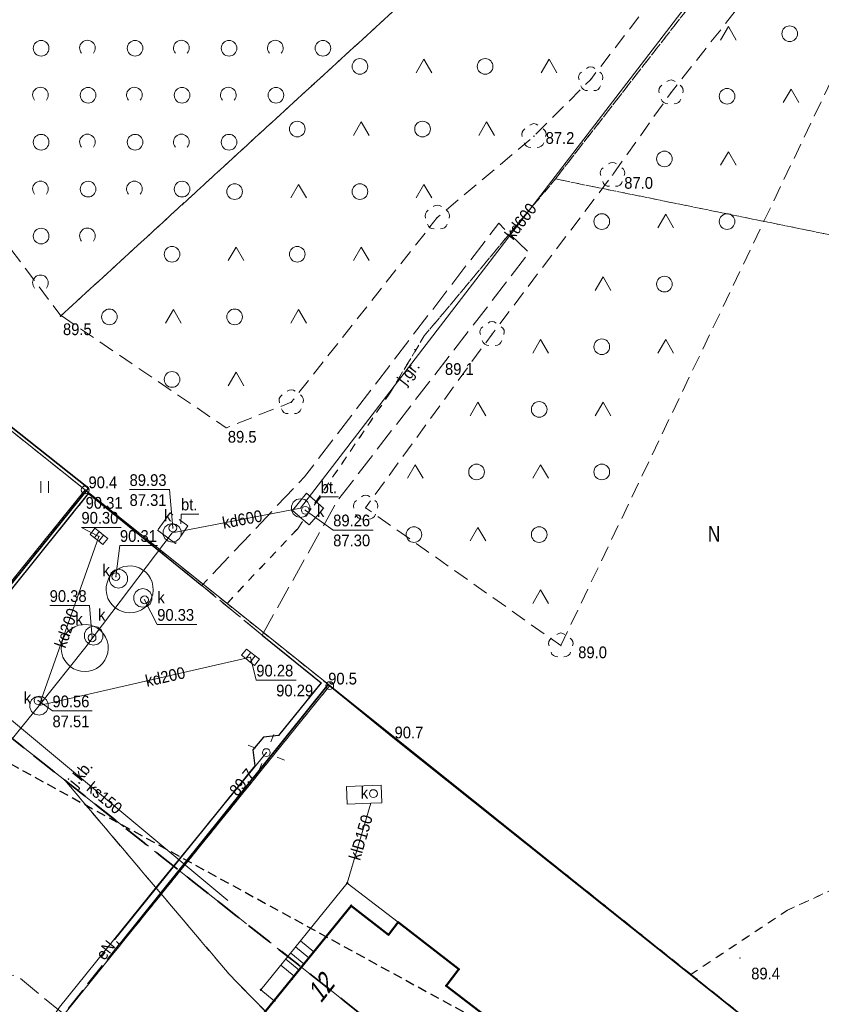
# Model space of a CAD drawing. Header units: metres. Extents: x 6540907 to 6541833, y 5893434 to 5894895.
# Tile 183 of 256: x 6541472 to 6541523, y 5894082 to 5894145. Entities that reach past the tile are written whole.
import ezdxf
from ezdxf.enums import TextEntityAlignment as Align

# ---------------------------------------------------------------- set-up
doc = ezdxf.new("R2010")
doc.units = ezdxf.units.M
doc.header["$MEASUREMENT"] = 0
for name, pattern in [('1.0_0.5', [1.5, 1, -0.5]), ('1.5_0.5', [2, 1.5, -0.5]), ('1.5_1.0', [2.5, 1.5, -1]), ('2', [0.9, 0.6, -0.3]), ('219-500', [0, 0]), ('egkk-500', [2, 1.5, -0.5]), ('egug-500', [1, 0.5, -0.5])]:
    doc.linetypes.add(name, pattern=pattern)
doc.layers.get('0').update_dxf_attribs({"color": 2, "linetype": 'CONTINUOUS', "lineweight": 5})
for name, color, linetype, lineweight in [('140-Punkty robocze', 251, 'CONTINUOUS', 9), ('202-punkt graniczny', 251, 'CONTINUOUS', 9), ('210-oznaczenie konturu użytku gruntowego', 251, 'CONTINUOUS', 9), ('216-obręb ewidencyjny', 251, 'CONTINUOUS', 9), ('217-kontur klasyfikacyjny', 251, 'CONTINUOUS', 9), ('218-kontur użytku gruntowego', 251, 'CONTINUOUS', 9), ('219-działka ewidencyjna', 152, 'CONTINUOUS', 18), ('238-Punkt adresowy budynku', 251, 'CONTINUOUS', 9), ('312-budynek ewidencyjny', 251, 'CONTINUOUS', 9), ('352-schody', 251, 'CONTINUOUS', 9), ('drzewo liściaste', 251, 'CONTINUOUS', 9), ('jezdnia', 251, 'CONTINUOUS', 9), ('jezdnia-Atr17', 251, 'CONTINUOUS', 9), ('komora podziemna', 251, 'CONTINUOUS', 9), ('kratka ściekowa', 251, 'CONTINUOUS', 9), ('krawężnik', 251, 'CONTINUOUS', 9), ('latarnia', 251, 'CONTINUOUS', 9), ('obszar utwardzony', 251, 'CONTINUOUS', 9), ('obszar utwardzony-Atr17', 251, 'CONTINUOUS', 9), ('ogrodzenie trwałe', 251, 'CONTINUOUS', 9), ('pikieta naturalna', 251, 'CONTINUOUS', 9), ('pikieta naturalna-Atr2', 251, 'CONTINUOUS', 9), ('pikieta sztuczna', 251, 'CONTINUOUS', 9), ('pikieta sztuczna-Atr2', 251, 'CONTINUOUS', 9), ('przewód elektroenergetyczny podziemny', 251, 'CONTINUOUS', 9), ('przewód elektroenergetyczny podziemny-Atr1', 251, 'CONTINUOUS', 9), ('przewód kanalizacyjny', 251, 'CONTINUOUS', 9), ('przewód kanalizacyjny-Atr1', 251, 'CONTINUOUS', 9), ('Punkt budynku', 251, 'CONTINUOUS', 9), ('rzędna', 251, 'CONTINUOUS', 9), ('rzędna-Atr2', 251, 'CONTINUOUS', 9), ('rzędna-Atr3', 251, 'CONTINUOUS', 9), ('studnia kanalizacyjna', 251, 'CONTINUOUS', 9), ('studnia kanalizacyjna-Atr17', 251, 'CONTINUOUS', 9), ('teren zalesiony', 251, 'CONTINUOUS', 9), ('trawnik', 251, 'CONTINUOUS', 9), ('właz do komory lub kanału - okrągły', 251, 'CONTINUOUS', 9), ('właz do komory lub kanału - okrągły-Atr17', 251, 'CONTINUOUS', 9), ('zadrzewienie  zakrzewienie', 252, 'CONTINUOUS', 15), ('Zakres', 252, 'CONTINUOUS', 15)]:
    doc.layers.add(name, color=color, linetype=linetype, lineweight=lineweight)
doc.styles.get("Standard").update_dxf_attribs({"font": 'Arial', "width": 0.75})
doc.linetypes.add('902-500', pattern='A,3.75,0,[1,ksztalty.shx,S=0.5,R=0,X=0,Y=0],3.75', length=7.5)

# ---------------------------------------------------------------- blocks, each defined once
blk = doc.blocks.new('PUNKTBUD')
at = {"color": 0}
blk.add_circle((0, 0), 0.045, dxfattribs=at)
blk = doc.blocks.new('202')
at = {"color": 0, "linetype": 'Continuous', "lineweight": 0}
blk.add_circle((0, 0), 0.25, dxfattribs=at)
blk = doc.blocks.new('OTZK3')
at = {"color": 0, "linetype": 'Continuous'}
for p, q in [((-0.5, -0.289), (0, 0.577)), ((0, 0.577), (0.5, -0.289))]:
    blk.add_line(p, q, dxfattribs=at)
blk = doc.blocks.new('OTZK1')
at = {"color": 0, "linetype": 'Continuous'}
blk.add_circle((0, 0), 0.5, dxfattribs=at)
blk = doc.blocks.new('US22')
at = {"color": 0, "linetype": 'Continuous', "lineweight": 13}
blk.add_circle((0, 0), 0.25, dxfattribs=at)
blk = doc.blocks.new('PW01')
at = {"linetype": 'Continuous', "lineweight": 13}
h = blk.add_hatch(color=0, dxfattribs=at)
edge = h.paths.add_edge_path()
edge.add_arc((0, 0), 0.045, 0, 360)
blk = doc.blocks.new('SM01')
at = {"color": 0, "linetype": 'Continuous', "lineweight": 13}
for p, q in [((-0.53, 0.531), (-0.883, 0.884)), ((0.531, 0.531), (0.884, 0.884)), ((-0.53, -0.53), (-0.883, -0.883)), ((0.531, -0.53), (0.884, -0.883))]:
    blk.add_line(p, q, dxfattribs=at)
blk.add_circle((0, 0), 0.25, dxfattribs=at)
blk = doc.blocks.new('US05')
at = {"color": 0, "linetype": 'Continuous', "lineweight": 13}
for p, q in [((-0.525, -0.25), (-0.525, 0.25)), ((-0.525, 0.25), (-0.175, 0.25)), ((-0.175, -0.25), (-0.175, 0.25)), ((-0.175, 0.25), (0.175, 0.25)), ((0.175, -0.25), (0.175, 0.25)), ((0.175, 0.25), (0.525, 0.25)), ((0.525, -0.25), (0.525, 0.25)), ((-0.525, -0.25), (-0.175, -0.25)), ((-0.175, -0.25), (0.175, -0.25)), ((0.175, -0.25), (0.525, -0.25))]:
    blk.add_line(p, q, dxfattribs=at)
blk = doc.blocks.new('OTZK2')
at = {"color": 0, "linetype": 'Continuous'}
blk.add_arc((0, 0), 0.5, 318.85, 221.162, dxfattribs=at)
blk = doc.blocks.new('OP021')
at = {"linetype": 'Continuous', "lineweight": 13}
h = blk.add_hatch(color=0, dxfattribs=at)
edge = h.paths.add_edge_path()
edge.add_arc((0, 0), 0.05, 0, 360)
at = {"color": 0, "linetype": 'Continuous', "lineweight": 13}
for centre, start, end in [((0, 0.4), 49.272, 130.728), ((-0.38, 0.124), 121.308, 202.548), ((0.38, 0.124), 337.452, 58.692), ((-0.235, -0.324), 193.221, 274.871), ((0.235, -0.324), 265.129, 346.779)]:
    blk.add_arc(centre, 0.4, start, end, dxfattribs=at)
blk = doc.blocks.new('TU04')
at = {"color": 0, "linetype": 'Continuous', "lineweight": 13}
for p, q in [((0, 0), (0, 0.75)), ((0.5, 0), (0.5, 0.75))]:
    blk.add_line(p, q, dxfattribs=at)
blk = doc.blocks.new('PIKIETA')
at = {"color": 0}
blk.add_circle((0, 0), 0.045, dxfattribs=at)

msp = doc.modelspace()

# ---------------------------------------------------------------- linework, layer by layer
at = {"layer": '216-obręb ewidencyjny', "linetype": '1.5_1.0', "lineweight": 35, "flags": 128}
for points in [[(6540907.06, 5893988.004), (6540917.97, 5893998.724), (6540919.14, 5894000.044), (6540986.55, 5894049.994), (6541000.71, 5894071.734), (6541018.98, 5894099.714), (6541073.42, 5894137.054), (6541168.23, 5894186.974), (6541196.88, 5894188.554), (6541244.66, 5894165.714), (6541308.83, 5894140.804), (6541372.49, 5894155.854), (6541415.18, 5894143.394), (6541528.91, 5894053.474), (6541669.76, 5893991.014), (6541682.61, 5893968.086)], [(6541682.61, 5893968.086), (6541669.76, 5893991.014), (6541528.91, 5894053.474), (6541415.18, 5894143.394), (6541372.49, 5894155.854), (6541308.83, 5894140.804), (6541244.66, 5894165.714), (6541196.88, 5894188.554), (6541168.23, 5894186.974), (6541073.42, 5894137.054), (6541018.98, 5894099.714), (6541000.71, 5894071.734), (6540986.55, 5894049.994), (6540919.14, 5894000.044), (6540917.97, 5893998.724), (6540907.06, 5893988.004)]]:
    msp.add_lwpolyline(points, dxfattribs=at)
at = {"layer": '217-kontur klasyfikacyjny', "linetype": 'egkk-500', "lineweight": 18, "flags": 128}
for points in [[(6541474.93, 5894096.154), (6541415.18, 5894143.394)], [(6541485.44, 5894083.744), (6541474.93, 5894096.154)], [(6541528.91, 5894053.474), (6541474.93, 5894096.154)], [(6541474.93, 5894096.154), (6541485.44, 5894083.744)], [(6541506.64, 5894062.064), (6541485.44, 5894083.744)], [(6541485.44, 5894083.744), (6541506.64, 5894062.064)]]:
    msp.add_lwpolyline(points, dxfattribs=at)
at = {"layer": '218-kontur użytku gruntowego', "linetype": 'egug-500', "lineweight": 18, "flags": 128}
for points in [[(6541506.27, 5894134.558), (6541528.91, 5894163.708)], [(6541528.91, 5894163.708), (6541506.27, 5894134.558)], [(6541444.99, 5894139.668), (6541476.24, 5894114.688)], [(6541476.24, 5894114.688), (6541444.99, 5894139.668)], [(6541497.9, 5894124.528), (6541506.27, 5894134.558)], [(6541506.27, 5894134.558), (6541497.9, 5894124.528)], [(6541531.7, 5894129.378), (6541506.27, 5894134.558)], [(6541506.27, 5894134.558), (6541531.7, 5894129.378)], [(6541495.74, 5894120.938), (6541497.9, 5894124.528)], [(6541497.9, 5894124.528), (6541495.74, 5894120.938)], [(6541489.79, 5894112.188), (6541495.74, 5894120.938)], [(6541495.74, 5894120.938), (6541489.79, 5894112.188)], [(6541455.72, 5894089.268), (6541476.24, 5894114.688)], [(6541476.24, 5894114.688), (6541455.72, 5894089.268)], [(6541476.24, 5894114.688), (6541485.3, 5894107.438)], [(6541485.3, 5894107.438), (6541476.24, 5894114.688)], [(6541485.3, 5894107.438), (6541489.79, 5894112.188)], [(6541489.79, 5894112.188), (6541485.3, 5894107.438)], [(6541485.3, 5894107.438), (6541491.86, 5894102.188)], [(6541491.86, 5894102.188), (6541485.3, 5894107.438)], [(6541491.86, 5894102.188), (6541471.28, 5894076.708)], [(6541471.28, 5894076.708), (6541491.86, 5894102.188)], [(6541514.93, 5894083.738), (6541491.86, 5894102.188)], [(6541491.86, 5894102.188), (6541514.93, 5894083.738)], [(6541521.09, 5894087.838), (6541530.48, 5894092.128)], [(6541530.48, 5894092.128), (6541521.09, 5894087.838)], [(6541514.93, 5894083.738), (6541521.09, 5894087.838)], [(6541521.09, 5894087.838), (6541514.93, 5894083.738)], [(6541522.91, 5894077.348), (6541514.93, 5894083.738)], [(6541514.93, 5894083.738), (6541522.91, 5894077.348)]]:
    msp.add_lwpolyline(points, dxfattribs=at)
at = {"layer": '219-działka ewidencyjna', "linetype": '219-500', "lineweight": 18, "flags": 128}
for points in [[(6541476.24, 5894114.688), (6541444.99, 5894139.668)], [(6541476.24, 5894114.688), (6541455.72, 5894089.268)], [(6541491.86, 5894102.188), (6541476.24, 5894114.688)], [(6541491.86, 5894102.188), (6541471.28, 5894076.708)], [(6541522.91, 5894077.348), (6541491.86, 5894102.188)]]:
    msp.add_lwpolyline(points, dxfattribs=at)
at = {"layer": '312-budynek ewidencyjny', "linetype": 'Continuous', "lineweight": 50, "flags": 128}
for points in [[(6541487.23, 5894080.718), (6541493.22, 5894088.128)], [(6541493.22, 5894088.128), (6541495.62, 5894086.268)], [(6541495.62, 5894086.268), (6541496.23, 5894087.068)], [(6541496.23, 5894087.068), (6541500.11, 5894084.068)], [(6541500.11, 5894084.068), (6541499.29, 5894083.008)], [(6541499.29, 5894083.008), (6541503.82, 5894079.528)]]:
    msp.add_lwpolyline(points, dxfattribs=at)
at = {"layer": '352-schody', "linetype": 'Continuous', "lineweight": 18, "flags": 128}
msp.add_lwpolyline([(6541492.98, 5894089.568), (6541487.46, 5894082.748), (6541488.32, 5894082.058), (6541489.45, 5894083.458), (6541493.22, 5894088.128), (6541495.62, 5894086.268), (6541496.23, 5894087.068)], close=True, dxfattribs=at)
msp.add_lwpolyline([(6541492.98, 5894089.568), (6541487.46, 5894082.748), (6541488.32, 5894082.058), (6541489.45, 5894083.458), (6541493.22, 5894088.128), (6541495.62, 5894086.268), (6541496.23, 5894087.068)], close=True, dxfattribs=at)
for points in [[(6541490.526, 5894084.791), (6541489.681, 5894085.492)], [(6541490.84, 5894085.18), (6541489.995, 5894085.88)], [(6541490.212, 5894084.402), (6541489.366, 5894085.103)], [(6541489.584, 5894083.624), (6541488.737, 5894084.326)], [(6541489.898, 5894084.013), (6541489.052, 5894084.714)]]:
    msp.add_lwpolyline(points, dxfattribs=at)
at = {"layer": 'jezdnia', "linetype": '1.5_0.5', "lineweight": 18, "flags": 128}
for points in [[(6541487.54, 5894105.418), (6541492.35, 5894113.998), (6541504.59, 5894129.838), (6541502.65, 5894131.728), (6541490.25, 5894115.528), (6541483.69, 5894108.578)], [(6541490.38, 5894114.478), (6541489.48, 5894113.368), (6541490.55, 5894112.458), (6541491.47, 5894113.528)]]:
    msp.add_lwpolyline(points, close=True, dxfattribs=at)
msp.add_lwpolyline([(6541402.275, 5893991.458), (6541404.63, 5893994.448), (6541404.55, 5893994.508), (6541401.69, 5893996.798), (6541401.51, 5893998.368), (6541411.49, 5894010.758), (6541413.11, 5894010.948), (6541415.95, 5894008.648), (6541418.46, 5894011.778), (6541415.65, 5894014.068), (6541415.46, 5894015.668), (6541416.64, 5894017.068), (6541420.09, 5894021.398), (6541421.67, 5894021.568), (6541424.52, 5894019.288), (6541427.06, 5894022.428), (6541424.24, 5894024.698), (6541424.04, 5894026.298), (6541443.98, 5894051.068), (6541445.61, 5894051.288), (6541448.6, 5894048.868), (6541451.18, 5894052.208), (6541448.23, 5894054.528), (6541448.05, 5894056.128), (6541459.5, 5894070.428), (6541461.17, 5894070.618), (6541464.09, 5894068.308), (6541467.31, 5894072.268), (6541464.37, 5894074.618), (6541464.2, 5894076.198), (6541469.11, 5894082.308), (6541470.08, 5894083.468), (6541471.82, 5894083.708), (6541474.65, 5894081.378), (6541474.88, 5894081.228), (6541478.42, 5894085.668), (6541478.09, 5894085.948), (6541487.07, 5894097.058), (6541486.95, 5894098.078), (6541487.63, 5894098.888), (6541488.59, 5894098.998), (6541491.32, 5894102.358), (6541487.54, 5894105.418), (6541483.69, 5894108.578), (6541476.46, 5894114.468), (6541465.05, 5894100.258), (6541464.87, 5894100.398), (6541462.08, 5894097.108), (6541462.12, 5894096.978), (6541463.47, 5894094.698), (6541457.64, 5894087.418), (6541458.24, 5894078.388), (6541458.08, 5894078.208), (6541456.47, 5894078.018), (6541454.73, 5894079.418), (6541452.06, 5894076.078), (6541453.76, 5894074.688), (6541453.96, 5894073.078), (6541434.26, 5894048.508), (6541432.68, 5894048.328), (6541430.69, 5894049.948), (6541430.53, 5894050.078), (6541428.09, 5894047.088), (6541428.25, 5894046.948), (6541430.25, 5894045.348), (6541430.45, 5894043.728), (6541429.85, 5894042.998), (6541428.25, 5894042.838), (6541426.24, 5894044.438), (6541426.08, 5894044.558), (6541420.99, 5894038.258), (6541423.13, 5894036.548), (6541423.32, 5894034.948), (6541412.14, 5894021.128), (6541410.17, 5894018.678), (6541408.57, 5894018.488), (6541406.59, 5894020.098), (6541406.42, 5894020.228), (6541403.99, 5894017.078), (6541404.1, 5894016.998), (6541406.09, 5894015.358), (6541406.28, 5894013.838), (6541393.64, 5893998.188), (6541392.06, 5893998.028), (6541390.07, 5893999.638), (6541387.55, 5893996.458), (6541389.52, 5893994.828), (6541389.76, 5893993.288), (6541388.315, 5893991.458)], dxfattribs=at)
at = {"layer": 'komora podziemna', "linetype": 'Continuous', "lineweight": 18, "flags": 128}
msp.add_lwpolyline([(6541492.97, 5894094.618), (6541492.92, 5894095.748), (6541495.14, 5894095.828), (6541495.19, 5894094.698), (6541494.49, 5894094.668)], close=True, dxfattribs=at)
at = {"layer": 'krawężnik', "linetype": 'Continuous', "lineweight": 25, "flags": 128}
for points in [[(6541465.05, 5894100.258), (6541476.46, 5894114.468)], [(6541476.46, 5894114.468), (6541483.69, 5894108.578)], [(6541487.54, 5894105.418), (6541491.32, 5894102.358), (6541488.59, 5894098.998), (6541487.63, 5894098.888), (6541486.95, 5894098.078), (6541487.07, 5894097.058), (6541478.09, 5894085.948)]]:
    msp.add_lwpolyline(points, dxfattribs=at)
at = {"layer": 'obszar utwardzony', "linetype": '1.5_0.5', "lineweight": 18, "flags": 128}
for points in [[(6541491.47, 5894113.528), (6541490.38, 5894114.478), (6541489.48, 5894113.368), (6541490.55, 5894112.458)], [(6541480.86, 5894112.108), (6541482.01, 5894111.268), (6541482.8, 5894112.398), (6541481.66, 5894113.218)]]:
    msp.add_lwpolyline(points, close=True, dxfattribs=at)
at = {"layer": 'obszar utwardzony-Atr17', "flags": 128}
for points in [[(6541490.87, 5894113.718), (6541491.28, 5894114.248), (6541492.423, 5894114.248)], [(6541482.34, 5894112.528), (6541482.36, 5894113.148), (6541483.503, 5894113.148)]]:
    msp.add_lwpolyline(points, dxfattribs=at)
at = {"layer": 'ogrodzenie trwałe', "linetype": '902-500', "lineweight": 35, "flags": 128}
for points in [[(6541476.45, 5894114.798), (6541452.22, 5894134.008)], [(6541476.45, 5894114.798), (6541465.03, 5894100.668)], [(6541496, 5894098.818), (6541491.76, 5894102.258), (6541478.43, 5894085.648)], [(6541496, 5894098.818), (6541522.91, 5894077.348), (6541502.46, 5894051.398)]]:
    msp.add_lwpolyline(points, dxfattribs=at)
at = {"layer": 'przewód elektroenergetyczny podziemny', "linetype": 'Continuous', "lineweight": 18, "flags": 128}
msp.add_lwpolyline([(6541487.81, 5894097.908), (6541480.89, 5894089.428), (6541474.6, 5894081.648), (6541473.93, 5894080.648), (6541473.35, 5894080.088), (6541472.1, 5894078.528), (6541456.3, 5894058.808), (6541437.47, 5894035.498), (6541436.89, 5894035.038), (6541436.85, 5894034.728), (6541418.23, 5894011.958), (6541406.8, 5893997.668), (6541405.55, 5893996.098), (6541401.745, 5893991.458)], dxfattribs=at)
at = {"layer": 'przewód kanalizacyjny', "linetype": 'Continuous', "lineweight": 18, "flags": 128}
for points in [[(6541393.113, 5893991.458), (6541401.95, 5894002.608), (6541402.1, 5894002.788), (6541408.76, 5894011.198), (6541408.94, 5894011.418), (6541414.81, 5894018.828), (6541445.64, 5894058.298), (6541463.35, 5894079.968), (6541463.06, 5894088.298), (6541473.29, 5894100.908), (6541476.21, 5894104.588), (6541479.08, 5894108.338), (6541481.79, 5894111.948), (6541490, 5894113.528), (6541517.02, 5894148.768), (6541528.47, 5894163.628)], [(6541473.29, 5894100.908), (6541477.12, 5894111.718)], [(6541473.29, 5894100.908), (6541486.8, 5894103.998)], [(6541470.23, 5894101.038), (6541485.36, 5894088.468)], [(6541492.98, 5894089.568), (6541494.49, 5894094.668)]]:
    msp.add_lwpolyline(points, dxfattribs=at)
at = {"layer": 'rzędna-Atr2', "flags": 128}
for points in [[(6541481.84, 5894112.258), (6541481.62, 5894114.708), (6541479.075, 5894114.708)], [(6541490.3, 5894113.388), (6541492.08, 5894112.128), (6541494.627, 5894112.128)], [(6541477.12, 5894111.718), (6541476, 5894112.298), (6541478.535, 5894112.298)], [(6541478.2, 5894109.148), (6541478.46, 5894111.138), (6541480.867, 5894111.138)], [(6541480.03, 5894107.668), (6541480.84, 5894106.098), (6541483.377, 5894106.098)], [(6541476.68, 5894105.238), (6541476.51, 5894107.298), (6541473.972, 5894107.298)], [(6541486.8, 5894103.998), (6541487.17, 5894102.538), (6541489.713, 5894102.538)], [(6541473.23, 5894101.228), (6541474.15, 5894100.568), (6541476.693, 5894100.568)]]:
    msp.add_lwpolyline(points, dxfattribs=at)
at = {"layer": 'studnia kanalizacyjna', "linetype": 'Continuous', "lineweight": 18, "flags": 128}
for points in [[(6541490, 5894114.128), (6541490.26, 5894114.068), (6541490.47, 5894113.898), (6541490.58, 5894113.658), (6541490.58, 5894113.398), (6541490.47, 5894113.158), (6541490.26, 5894112.988), (6541490, 5894112.928), (6541489.74, 5894112.988), (6541489.53, 5894113.158), (6541489.42, 5894113.398), (6541489.42, 5894113.658), (6541489.53, 5894113.898), (6541489.74, 5894114.068)], [(6541481.79, 5894112.548), (6541482.05, 5894112.488), (6541482.26, 5894112.318), (6541482.37, 5894112.078), (6541482.37, 5894111.818), (6541482.26, 5894111.578), (6541482.05, 5894111.408), (6541481.79, 5894111.348), (6541481.53, 5894111.408), (6541481.32, 5894111.578), (6541481.21, 5894111.818), (6541481.21, 5894112.078), (6541481.32, 5894112.318), (6541481.53, 5894112.488)], [(6541477.97, 5894107.338), (6541477.81, 5894107.538), (6541477.69, 5894107.758), (6541477.62, 5894108.008), (6541477.58, 5894108.258), (6541477.59, 5894108.508), (6541477.64, 5894108.758), (6541477.73, 5894108.998), (6541477.86, 5894109.218), (6541478.03, 5894109.408), (6541478.23, 5894109.568), (6541478.45, 5894109.698), (6541478.69, 5894109.788), (6541478.94, 5894109.828), (6541479.19, 5894109.838), (6541479.44, 5894109.798), (6541479.68, 5894109.708), (6541479.91, 5894109.588), (6541480.11, 5894109.438), (6541480.28, 5894109.248), (6541480.41, 5894109.028), (6541480.51, 5894108.798), (6541480.57, 5894108.548), (6541480.58, 5894108.288), (6541480.55, 5894108.038), (6541480.48, 5894107.798), (6541480.37, 5894107.568), (6541480.22, 5894107.358), (6541480.04, 5894107.178), (6541479.83, 5894107.038), (6541479.6, 5894106.928), (6541479.35, 5894106.858), (6541479.1, 5894106.838), (6541478.84, 5894106.858), (6541478.6, 5894106.918), (6541478.36, 5894107.018), (6541478.15, 5894107.158)], [(6541478.37, 5894109.618), (6541478.63, 5894109.558), (6541478.84, 5894109.388), (6541478.95, 5894109.148), (6541478.95, 5894108.888), (6541478.84, 5894108.648), (6541478.63, 5894108.478), (6541478.37, 5894108.418), (6541478.11, 5894108.478), (6541477.9, 5894108.648), (6541477.79, 5894108.888), (6541477.79, 5894109.148), (6541477.9, 5894109.388), (6541478.11, 5894109.558)], [(6541479.92, 5894108.388), (6541480.18, 5894108.328), (6541480.39, 5894108.158), (6541480.5, 5894107.918), (6541480.5, 5894107.658), (6541480.39, 5894107.418), (6541480.18, 5894107.248), (6541479.92, 5894107.188), (6541479.66, 5894107.248), (6541479.45, 5894107.418), (6541479.34, 5894107.658), (6541479.34, 5894107.918), (6541479.45, 5894108.158), (6541479.66, 5894108.328)], [(6541475.1, 5894103.588), (6541474.94, 5894103.788), (6541474.82, 5894104.008), (6541474.75, 5894104.258), (6541474.71, 5894104.508), (6541474.72, 5894104.758), (6541474.77, 5894105.008), (6541474.86, 5894105.248), (6541474.99, 5894105.468), (6541475.16, 5894105.658), (6541475.36, 5894105.818), (6541475.58, 5894105.948), (6541475.82, 5894106.038), (6541476.07, 5894106.078), (6541476.32, 5894106.088), (6541476.57, 5894106.048), (6541476.81, 5894105.958), (6541477.04, 5894105.838), (6541477.24, 5894105.688), (6541477.41, 5894105.498), (6541477.54, 5894105.278), (6541477.64, 5894105.048), (6541477.7, 5894104.798), (6541477.71, 5894104.538), (6541477.68, 5894104.288), (6541477.61, 5894104.048), (6541477.5, 5894103.818), (6541477.35, 5894103.608), (6541477.17, 5894103.428), (6541476.96, 5894103.288), (6541476.73, 5894103.178), (6541476.48, 5894103.108), (6541476.23, 5894103.088), (6541475.97, 5894103.108), (6541475.73, 5894103.168), (6541475.49, 5894103.268), (6541475.28, 5894103.408)], [(6541476.78, 5894105.978), (6541477.04, 5894105.918), (6541477.25, 5894105.748), (6541477.36, 5894105.508), (6541477.36, 5894105.248), (6541477.25, 5894105.008), (6541477.04, 5894104.838), (6541476.78, 5894104.778), (6541476.52, 5894104.838), (6541476.31, 5894105.008), (6541476.2, 5894105.248), (6541476.2, 5894105.508), (6541476.31, 5894105.748), (6541476.52, 5894105.918)], [(6541473.29, 5894101.508), (6541473.55, 5894101.448), (6541473.76, 5894101.278), (6541473.87, 5894101.038), (6541473.87, 5894100.778), (6541473.76, 5894100.538), (6541473.55, 5894100.368), (6541473.29, 5894100.308), (6541473.03, 5894100.368), (6541472.82, 5894100.538), (6541472.71, 5894100.778), (6541472.71, 5894101.038), (6541472.82, 5894101.278), (6541473.03, 5894101.448)]]:
    msp.add_lwpolyline(points, close=True, dxfattribs=at)
at = {"layer": 'teren zalesiony', "linetype": '1.0_0.5', "lineweight": 18, "flags": 128}
for points in [[(6541474.7, 5894125.828), (6541485.25, 5894118.658), (6541489.4, 5894120.288), (6541498.73, 5894132.088), (6541504.9, 5894137.288), (6541508.53, 5894140.918), (6541513.71, 5894147.638), (6541522.03, 5894159.148), (6541520.64, 5894161.498), (6541515.21, 5894162.958)], [(6541506.62, 5894104.748), (6541531.12, 5894155.938), (6541528.95, 5894156.648), (6541518.2, 5894145.828), (6541513.66, 5894140.078), (6541509.92, 5894134.808), (6541502.23, 5894124.648), (6541494.15, 5894113.548)]]:
    msp.add_lwpolyline(points, close=True, dxfattribs=at)
at = {"layer": 'trawnik', "linetype": '1.0_0.5', "lineweight": 18, "flags": 128}
msp.add_lwpolyline([(6541454.69, 5894124.778), (6541465.38, 5894115.858), (6541458.08, 5894106.268), (6541464.79, 5894100.398), (6541465.03, 5894100.668), (6541476.45, 5894114.798), (6541452.22, 5894134.008), (6541445.04, 5894125.458), (6541448.68, 5894122.598), (6541444.3, 5894117.038), (6541446.96, 5894115.018)], close=True, dxfattribs=at)
at = {"layer": 'zadrzewienie  zakrzewienie', "linetype": '1.0_0.5', "lineweight": 18, "flags": 128}
msp.add_lwpolyline([(6541318.34, 5894220.138), (6541365.21, 5894218.338), (6541400.25, 5894206.118), (6541416.54, 5894198.838), (6541431.06, 5894175.018), (6541451.77, 5894156.318), (6541474.69, 5894125.818), (6541515.21, 5894162.958), (6541506.98, 5894164.118), (6541490.01, 5894171.058), (6541473.59, 5894181.618), (6541460.36, 5894193.948), (6541433.18, 5894231.658), (6541416.44, 5894245.338), (6541382.33, 5894257.938), (6541358.84, 5894258.028), (6541325.63, 5894248.128), (6541325.63, 5894248.128)], close=True, dxfattribs=at)
at = {"layer": 'Zakres', "linetype": '2', "lineweight": 25, "flags": 128}
msp.add_lwpolyline([(6540930.81, 5894138.998), (6540952.62, 5894104.358), (6541020.61, 5894149.898), (6541060.25, 5894156.888), (6541133.37, 5894078.638), (6541132.66, 5893993.648), (6541235.67, 5894032.198), (6541230.54, 5894073.888), (6541183.33, 5894098.858), (6541196.93, 5894167.598), (6541212.33, 5894173.368), (6541232.27, 5894180.688), (6541273.87, 5894169.588), (6541300.52, 5894171.388), (6541358.25, 5894159.198), (6541525.85, 5894067.408), (6541649.47, 5894053.448), (6541682.61, 5894090.486)], dxfattribs=at)

# ---------------------------------------------------------------- block references
at = {"layer": '140-Punkty robocze', "linetype": 'Continuous', "lineweight": 13}
msp.add_blockref('PIKIETA', (6541474.69, 5894125.818), dxfattribs=at)
at = {"layer": '202-punkt graniczny', "linetype": 'Continuous', "lineweight": 18}
for p in [(6541476.24, 5894114.688), (6541491.86, 5894102.188)]:
    msp.add_blockref('202', p, dxfattribs=at)
at = {"layer": 'drzewo liściaste', "linetype": 'Continuous', "lineweight": 18}
for p in [(6541508.53, 5894140.918), (6541513.66, 5894140.078), (6541504.9, 5894137.288), (6541509.92, 5894134.808), (6541498.73, 5894132.088), (6541502.23, 5894124.648), (6541489.4, 5894120.288), (6541494.15, 5894113.548), (6541506.62, 5894104.748)]:
    msp.add_blockref('OP021', p, dxfattribs=at)
at = {"layer": 'kratka ściekowa', "linetype": 'Continuous', "lineweight": 18}
for p, rotation in [((6541477.12, 5894111.718), 321.409), ((6541486.8, 5894103.998), 141.4)]:
    msp.add_blockref('US05', p, dxfattribs=dict(at, rotation=rotation))
at = {"layer": 'latarnia', "linetype": 'Continuous', "lineweight": 18, "rotation": 292.574}
msp.add_blockref('SM01', (6541487.81, 5894097.908), dxfattribs=at)
at = {"layer": 'pikieta naturalna', "linetype": 'Continuous', "lineweight": 13}
for p in [(6541504.9, 5894137.288), (6541509.92, 5894134.808), (6541474.7, 5894125.828), (6541497.29, 5894123.658), (6541485.25, 5894118.658), (6541476.45, 5894114.798), (6541506.62, 5894104.748), (6541491.76, 5894102.258), (6541496, 5894098.818), (6541518.06, 5894084.778)]:
    msp.add_blockref('PW01', p, dxfattribs=at)
at = {"layer": 'pikieta sztuczna', "linetype": 'Continuous', "lineweight": 13}
for p in [(6541476.46, 5894114.468), (6541491.32, 5894102.358)]:
    msp.add_blockref('PW01', p, dxfattribs=at)
at = {"layer": 'Punkt budynku', "linetype": 'Continuous', "lineweight": 18}
for p in [(6541492.98, 5894089.568), (6541493.22, 5894088.128), (6541496.23, 5894087.068), (6541495.62, 5894086.268), (6541500.11, 5894084.068), (6541489.45, 5894083.458), (6541499.29, 5894083.008), (6541487.46, 5894082.748), (6541488.32, 5894082.058)]:
    msp.add_blockref('PUNKTBUD', p, dxfattribs=at)
at = {"layer": 'rzędna', "linetype": 'Continuous', "lineweight": 18}
for p in [(6541490.3, 5894113.388), (6541481.84, 5894112.258), (6541477.12, 5894111.718), (6541478.2, 5894109.148), (6541480.03, 5894107.668), (6541476.68, 5894105.238), (6541486.8, 5894103.998), (6541473.23, 5894101.228), (6541487.81, 5894097.908)]:
    msp.add_blockref('PW01', p, dxfattribs=at)
at = {"layer": 'teren zalesiony', "linetype": 'Continuous', "lineweight": 18}
for name, p in [('OTZK3', (6541517.323, 5894143.72)), ('OTZK1', (6541521.236, 5894143.834)), ('OTZK1', (6541493.786, 5894141.744)), ('OTZK3', (6541497.873, 5894141.63)), ('OTZK1', (6541501.786, 5894141.744)), ('OTZK3', (6541505.873, 5894141.63)), ('OTZK1', (6541517.236, 5894139.834)), ('OTZK3', (6541521.323, 5894139.72)), ('OTZK1', (6541489.786, 5894137.744)), ('OTZK3', (6541493.873, 5894137.63)), ('OTZK1', (6541497.786, 5894137.744)), ('OTZK3', (6541501.873, 5894137.63)), ('OTZK1', (6541513.236, 5894135.834)), ('OTZK3', (6541517.323, 5894135.72)), ('OTZK1', (6541485.786, 5894133.744)), ('OTZK3', (6541489.873, 5894133.63)), ('OTZK1', (6541493.786, 5894133.744)), ('OTZK3', (6541497.873, 5894133.63)), ('OTZK1', (6541509.236, 5894131.834)), ('OTZK3', (6541513.323, 5894131.72)), ('OTZK1', (6541517.236, 5894131.834)), ('OTZK1', (6541481.786, 5894129.744)), ('OTZK3', (6541485.873, 5894129.63)), ('OTZK1', (6541489.786, 5894129.744)), ('OTZK3', (6541493.873, 5894129.63)), ('OTZK3', (6541509.323, 5894127.72)), ('OTZK1', (6541513.236, 5894127.834)), ('OTZK1', (6541477.786, 5894125.744)), ('OTZK3', (6541481.873, 5894125.63)), ('OTZK1', (6541485.786, 5894125.744)), ('OTZK3', (6541489.873, 5894125.63)), ('OTZK3', (6541505.323, 5894123.72)), ('OTZK1', (6541509.236, 5894123.834)), ('OTZK3', (6541513.323, 5894123.72)), ('OTZK1', (6541481.786, 5894121.744)), ('OTZK3', (6541485.873, 5894121.63)), ('OTZK3', (6541501.323, 5894119.72)), ('OTZK1', (6541505.236, 5894119.834)), ('OTZK3', (6541509.323, 5894119.72)), ('OTZK3', (6541497.323, 5894115.72)), ('OTZK1', (6541501.236, 5894115.834)), ('OTZK3', (6541505.323, 5894115.72)), ('OTZK1', (6541509.236, 5894115.834)), ('OTZK1', (6541497.236, 5894111.834)), ('OTZK3', (6541501.323, 5894111.72)), ('OTZK1', (6541505.236, 5894111.834)), ('OTZK3', (6541505.323, 5894107.72))]:
    msp.add_blockref(name, p, dxfattribs=at)
at = {"layer": 'trawnik', "linetype": 'Continuous', "lineweight": 18}
msp.add_blockref('TU04', (6541473.399, 5894114.497), dxfattribs=at)
at = {"layer": 'właz do komory lub kanału - okrągły', "linetype": 'Continuous', "lineweight": 18}
for p in [(6541490.3, 5894113.388), (6541481.84, 5894112.258), (6541478.2, 5894109.148), (6541480.03, 5894107.668), (6541476.68, 5894105.238), (6541473.23, 5894101.228), (6541494.65, 5894095.288)]:
    msp.add_blockref('US22', p, dxfattribs=at)
at = {"layer": 'zadrzewienie  zakrzewienie', "linetype": 'Continuous', "lineweight": 18}
for name, p in [('OTZK1', (6541473.426, 5894142.904)), ('OTZK2', (6541476.384, 5894142.915)), ('OTZK1', (6541479.426, 5894142.904)), ('OTZK2', (6541482.384, 5894142.915)), ('OTZK1', (6541485.426, 5894142.904)), ('OTZK2', (6541488.384, 5894142.915)), ('OTZK1', (6541491.426, 5894142.904)), ('OTZK2', (6541473.384, 5894139.915)), ('OTZK1', (6541476.426, 5894139.904)), ('OTZK2', (6541479.384, 5894139.915)), ('OTZK1', (6541482.426, 5894139.904)), ('OTZK2', (6541485.384, 5894139.915)), ('OTZK1', (6541488.426, 5894139.904)), ('OTZK1', (6541473.426, 5894136.904)), ('OTZK2', (6541476.384, 5894136.915)), ('OTZK1', (6541479.426, 5894136.904)), ('OTZK2', (6541482.384, 5894136.915)), ('OTZK1', (6541485.426, 5894136.904)), ('OTZK2', (6541473.384, 5894133.915)), ('OTZK1', (6541476.426, 5894133.904)), ('OTZK2', (6541479.384, 5894133.915)), ('OTZK1', (6541482.426, 5894133.904)), ('OTZK1', (6541473.426, 5894130.904)), ('OTZK2', (6541476.384, 5894130.915)), ('OTZK2', (6541473.384, 5894127.915))]:
    msp.add_blockref(name, p, dxfattribs=at)

# ---------------------------------------------------------------- texts
at = {"layer": '210-oznaczenie konturu użytku gruntowego', "linetype": 'Continuous', "lineweight": 18, "width": 0.79}
msp.add_text('N', height=1, dxfattribs=at).set_placement((6541516.01, 5894111.388))
at = {"layer": '238-Punkt adresowy budynku', "linetype": 'Continuous', "lineweight": 25, "oblique": 15, "width": 0.79}
msp.add_text('12', height=1.25, rotation=51.87, dxfattribs=at).set_placement((6541490.78, 5894083.228), align=Align.TOP_CENTER)
at = {"layer": 'jezdnia-Atr17', "width": 0.9}
for s, rotation, p in [('j.gr.', 52.306, (6541496.7, 5894121.328)), ('j.kb.', 51.052, (6541475.69, 5894095.668)), ('j.kb.', 51.052, (6541475.69, 5894095.668))]:
    msp.add_text(s, height=0.75, rotation=rotation, dxfattribs=at).set_placement(p)
at = {"layer": 'obszar utwardzony-Atr17', "width": 0.9}
for p in [(6541491.28, 5894114.256), (6541482.36, 5894113.156)]:
    msp.add_text('bt.', height=0.75, dxfattribs=at).set_placement(p, align=Align.BOTTOM_LEFT)
at = {"layer": 'pikieta naturalna-Atr2', "width": 0.9}
for s, p in [('87.2', (6541505.65, 5894136.798)), ('87.0', (6541510.67, 5894133.928)), ('89.5', (6541474.82, 5894124.578)), ('89.1', (6541499.22, 5894122.038)), ('89.5', (6541485.35, 5894117.708)), ('90.4', (6541476.45, 5894114.798)), ('89.0', (6541507.73, 5894103.938)), ('90.5', (6541491.76, 5894102.258)), ('90.7', (6541496, 5894098.818)), ('89.4', (6541518.78, 5894083.418))]:
    msp.add_text(s, height=0.75, dxfattribs=at).set_placement(p)
at = {"layer": 'pikieta sztuczna-Atr2', "width": 0.9}
for s, p in [('90.31', (6541476.27, 5894113.488)), ('90.29', (6541488.44, 5894101.498))]:
    msp.add_text(s, height=0.75, dxfattribs=at).set_placement(p)
at = {"layer": 'przewód elektroenergetyczny podziemny-Atr1', "width": 0.9}
msp.add_text('eN', height=0.75, rotation=51.859, dxfattribs=at).set_placement((6541477.17, 5894084.818), align=Align.MIDDLE_LEFT)
at = {"layer": 'przewód kanalizacyjny-Atr1', "width": 0.9}
for s, rotation, p in [('kd600', 52.521, (6541503.27, 5894130.828)), ('kd600', 10.893, (6541485.01, 5894112.568)), ('kd200', 70.49, (6541474.62, 5894104.658)), ('kd200', 12.883, (6541480.1, 5894102.468)), ('ks150', 320.28, (6541476.51, 5894095.818)), ('klD150', 73.537, (6541493.43, 5894091.078))]:
    msp.add_text(s, height=0.75, rotation=rotation, dxfattribs=at).set_placement(p, align=Align.MIDDLE_LEFT)
at = {"layer": 'rzędna-Atr2', "width": 0.9}
for s, p in [('89.93', (6541479.075, 5894114.716)), ('90.30', (6541476, 5894112.306)), ('89.26', (6541492.08, 5894112.136)), ('90.31', (6541478.46, 5894111.145)), ('90.38', (6541473.972, 5894107.306)), ('90.33', (6541480.84, 5894106.105)), ('90.28', (6541487.17, 5894102.546)), ('90.56', (6541474.15, 5894100.576))]:
    msp.add_text(s, height=0.75, dxfattribs=at).set_placement(p, align=Align.BOTTOM_LEFT)
msp.add_text('89.7', height=0.75, rotation=50.513, dxfattribs=at).set_placement((6541485.67, 5894095.308), align=Align.MIDDLE_LEFT)
at = {"layer": 'rzędna-Atr3', "width": 0.9}
for s, p in [('87.31', (6541479.075, 5894113.44)), ('87.30', (6541492.08, 5894110.86)), ('87.51', (6541474.15, 5894099.301))]:
    msp.add_text(s, height=0.75, dxfattribs=at).set_placement(p, align=Align.BOTTOM_LEFT)
at = {"layer": 'studnia kanalizacyjna-Atr17', "width": 0.9}
for p in [(6541491.05, 5894112.948), (6541481.27, 5894112.678), (6541477.34, 5894109.178), (6541477.34, 5894109.178), (6541480.85, 5894107.448), (6541475.62, 5894106.068), (6541475.62, 5894106.068), (6541477.06, 5894106.338), (6541472.32, 5894101.028)]:
    msp.add_text('k', height=0.75, dxfattribs=at).set_placement(p)
at = {"layer": 'właz do komory lub kanału - okrągły-Atr17', "width": 0.9}
for p in [(6541491.05, 5894112.948), (6541481.27, 5894112.678), (6541477.34, 5894109.178), (6541480.85, 5894107.448), (6541475.62, 5894106.068), (6541472.32, 5894101.028), (6541493.84, 5894094.968)]:
    msp.add_text('k', height=0.75, dxfattribs=at).set_placement(p)

doc.saveas('drawing.dxf')
